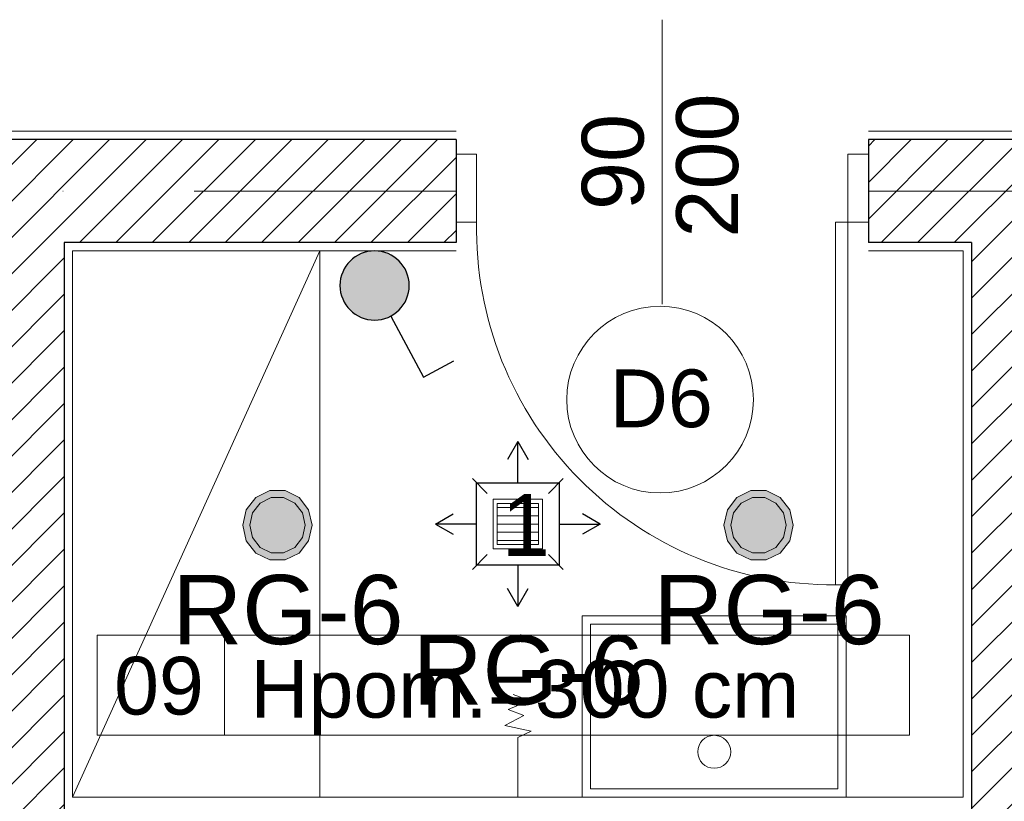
# Model space of a CAD drawing. Header units: metres. Extents: x -29 to 15534, y -4326 to 1447.
# Tile 25 of 48: x 11593 to 11832, y -1711 to -1522. Entities that reach past the tile are written whole.
import ezdxf
from ezdxf.enums import TextEntityAlignment as Align

# ---------------------------------------------------------------- set-up
doc = ezdxf.new("R2010")
doc.units = ezdxf.units.M
doc.header["$MEASUREMENT"] = 0
doc.linetypes.add('DASHDOT', pattern=[25.4, 12.7, -6.35, 0, -6.35])
for name, color, linetype, lineweight in [('#elektryczne', 7, 'Continuous', 20), ('0A_WYPOSAZENIE', 8, 'Continuous', 5), ('A_DRZWI', 8, 'Continuous', 5), ('A_HACZE', 8, 'Continuous', 5), ('A_OSIE', 8, 'Continuous', 13), ('A_OZACZENIE DRZWI', 8, 'Continuous', 13), ('A_OZNACZENIA OKIEN', 8, 'Continuous', 13), ('A_PROJEKTOWANE ŚCIANY MUROWANE NOŚNE', 8, 'Continuous', 30), ('A_TABELKI POM.', 8, 'Continuous', 20), ('A_TYNK', 8, 'Continuous', 5), ('A_WYMIARY WEWNETRZNE', 8, 'Continuous', 18), ('A_WYPOSAZENIE', 8, 'Continuous', 5), ('A_WYPOSAŻENIE SANITARNE', 8, 'Continuous', 5), ('EB_obwody', 8, 'Continuous', 13), ('EB_oprawy awaryjne', 40, 'Continuous', 30), ('EB_oświetlenie sprzęt', 1, 'Continuous', 30)]:
    doc.layers.add(name, color=color, linetype=linetype, lineweight=lineweight)
for name, color, linetype in [('rexp_Lum_Custom_Labels', 7, 'Continuous'), ('rexp_Lum_Labels', 7, 'Continuous'), ('rexp_Oprawy', 7, 'Continuous')]:
    doc.layers.add(name, color=color, linetype=linetype)
doc.styles.add('ARIAL', font='arial.ttf')
doc.styles.add('m1_romans', font='romans.shx', dxfattribs={"width": 0.8})
doc.styles.get("Standard").update_dxf_attribs({"font": 'txt.shx'})

# ---------------------------------------------------------------- blocks, each defined once
blk = doc.blocks.new('A$C2DA918A7')
at = {"layer": 'A_OZACZENIE DRZWI'}
blk.add_line((-34.51, 0), (34.51, 0), dxfattribs=at)
at = {"layer": 'A_OZACZENIE DRZWI', "ltscale": 0.1, "style": 'm1_romans', "width": 0.8}
blk.add_attdef('SZEROKOSC', text='', height=10, rotation=360, dxfattribs=at).set_placement((0, 0), align=Align.BOTTOM_CENTER)
blk.add_attdef('WYSOKOSC', text='', height=10, rotation=360, dxfattribs=at).set_placement((-0.85, -3.39), align=Align.TOP_CENTER)
blk = doc.blocks.new('A$Cc1116ad4')
at = {"layer": 'A_DRZWI', "color": 8, "ltscale": 2}
for points in [[(-9, 95), (-9, 90), (-25.5, 90), (-25.5, 95)], [(-113.5, 0), (-113.5, 3), (-25.5, 3), (-25.5, 0)], [(-9, 0), (-9, -5), (-25.5, -5), (-25.5, 0)]]:
    blk.add_lwpolyline(points, close=True, dxfattribs=at)
blk.add_arc((-27.16, 3.7), 86.32, 88.9011, 180.4638, dxfattribs=at)
blk = doc.blocks.new('A$C49442E40')
at = {"layer": '0A_WYPOSAZENIE'}
for points in [[(-31.93, -44.05), (9.91, -30.43), (-9.91, 30.43), (-51.74, 16.81)], [(-30.65, -41.53), (7.39, -29.15), (-11.19, 27.91), (-49.22, 15.52)]]:
    blk.add_lwpolyline(points, close=True, dxfattribs=at)
blk.add_circle((-10.46, -3.41), 4, dxfattribs=at)
blk = doc.blocks.new('kratka ściekowa')
at = {"layer": 'A_WYPOSAŻENIE SANITARNE'}
for p, q in [((-5, 4), (5, 4)), ((-5, 2), (5, 2)), ((-5, 0), (5, 0)), ((-5, -2), (5, -2)), ((-5, -4), (5, -4))]:
    blk.add_line(p, q, dxfattribs=at)
at = {"layer": 'A_WYPOSAŻENIE SANITARNE', "lineweight": 5}
for points in [[(-11, 11), (-7.41, 7.41)], [(11, 11), (7.41, 7.41)], [(-6, 6), (-6, -6), (6, -6), (6, 6), (-6, 6)], [(-11, -11), (-7.41, -7.41)], [(11, -11), (7.41, -7.41)]]:
    blk.add_lwpolyline(points, dxfattribs=at)
blk.add_lwpolyline([(-5, 5), (-5, -5), (5, -5), (5, 5)], close=True, dxfattribs=at)
blk = doc.blocks.new('podkład')
at = {"layer": 'A_HACZE'}
h = blk.add_hatch(dxfattribs=at)
h.set_pattern_fill('ANSI31', color=8, scale=50, angle=180, style=0)
h.set_pattern_definition([(225, (14464.78, -9e-13), (4.419417, -4.419417), [])])
h.paths.add_polyline_path([(11698.79, -1575.7), (11698.79, -1550.7), (11566.79, -1550.7), (11566.79, -1575.7), (11578.79, -1575.7), (11578.79, -1983.7), (11260.6, -1983.7), (11260.6, -2008.7), (11689.79, -2008.7), (11689.79, -1983.7), (11603.79, -1983.7), (11603.79, -1575.7)])
h.paths.add_polyline_path([(11914.6, -2008.7), (11914.6, -1983.7), (11848.79, -1983.7), (11848.79, -1574.84), (11936.61, -1575.26), (11936.6, -1551.14), (11798.79, -1550.7), (11798.79, -1575.7), (11823.79, -1575.7), (11823.79, -1983.7), (11801.79, -1983.7), (11801.79, -2008.7)])
h.paths.add_polyline_path([(12026.6, -1983.7), (12026.6, -2008.7), (12274.3, -2008.7), (12274.3, -1983.7), (12073.8, -1983.7), (12073.8, -1574.96), (12339.3, -1575.7), (12339.3, -1550.7), (12036.6, -1551.07), (12036.6, -1575.33), (12048.8, -1575.7), (12048.8, -1983.7)])
at = {"layer": 'A_OSIE', "color": 8, "linetype": 'DASHDOT', "ltscale": 5}
for p, q in [((11698.79, -1563.2), (10108.73, -1563.2)), ((14256.99, -1563.2), (11798.79, -1563.2))]:
    blk.add_line(p, q, dxfattribs=at)
at = {"layer": 'A_PROJEKTOWANE ŚCIANY MUROWANE NOŚNE', "color": 8}
for p, q in [((11698.79, -1550.7), (11566.79, -1550.7)), ((11698.79, -1550.7), (11698.79, -1575.7)), ((11936.6, -1550.7), (11798.79, -1550.7)), ((11798.79, -1550.7), (11798.79, -1575.7)), ((11603.79, -1575.7), (11603.79, -1613.69)), ((11603.79, -1575.7), (11603.79, -1983.7)), ((11698.79, -1575.7), (11603.79, -1575.7)), ((11823.79, -1575.7), (11798.79, -1575.7)), ((11823.79, -1575.7), (11823.79, -1983.7))]:
    blk.add_line(p, q, dxfattribs=at)
at = {"layer": 'A_TYNK', "color": 8}
for p, q in [((11566.79, -1548.7), (11698.79, -1548.7)), ((11798.79, -1548.7), (11936.6, -1548.7)), ((11698.79, -1577.7), (11605.79, -1577.7)), ((11821.79, -1577.7), (11798.79, -1577.7)), ((11821.79, -1710.2), (11605.79, -1710.2))]:
    blk.add_line(p, q, dxfattribs=at)
for points in [[(11605.79, -1577.7), (11605.79, -1710.2)], [(11821.79, -1710.2), (11821.79, -1577.7)]]:
    blk.add_lwpolyline(points, dxfattribs=at)
at = {"layer": 'A_WYMIARY WEWNETRZNE', "color": 8, "linetype": 'Continuous'}
blk.add_line((11642.62, -1670.91), (11642.62, -1695.13), dxfattribs=at)
blk.add_lwpolyline([(11611.75, -1695.13), (11611.75, -1670.91), (11808.73, -1670.91), (11808.73, -1695.13)], close=True, dxfattribs=at)
blk.add_circle((11748.27, -1613.78), 22.63, dxfattribs=at)
at = {"layer": 'A_WYPOSAZENIE', "color": 8}
blk.add_line((11665.79, -1577.7), (11605.79, -1710.2), dxfattribs=at)
blk.add_lwpolyline([(11665.79, -1710.2), (11605.79, -1710.2), (11605.79, -1577.7), (11665.79, -1577.7)], close=True, dxfattribs=at)
at = {"layer": 'A_WYPOSAŻENIE SANITARNE', "color": 8}
blk.add_lwpolyline([(11713.79, -1710.2), (11713.79, -1695.7), (11717.03, -1694.17), (11710.64, -1692.83), (11715.23, -1690.36), (11711.42, -1688.91), (11716.57, -1686.78), (11712.65, -1685.33)], dxfattribs=at)
at = {"layer": 'A_DRZWI', "color": 8, "rotation": 89.99996289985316}
blk.add_blockref('A$Cc1116ad4', (11793.79, -1545.21), dxfattribs=at)
at = {"layer": 'A_OZACZENIE DRZWI', "color": 8, "ltscale": 0.1}
ref = blk.add_blockref('A$C2DA918A7', (11748.79, -1556.15), dxfattribs=dict(at, rotation=90))
ref.add_attrib('WYSOKOSC', '200', dxfattribs={"ltscale": 0.1, "height": 15, "rotation": 90, "style": 'ARIAL'}).set_placement((11752.19, -1557), align=Align.TOP_CENTER)
ref.add_attrib('SZEROKOSC', '90', dxfattribs={"ltscale": 0.1, "height": 15, "rotation": 90, "style": 'ARIAL'}).set_placement((11748.79, -1556.15), align=Align.BOTTOM_CENTER)
at = {"layer": 'A_WYPOSAŻENIE SANITARNE', "color": 8}
for name, p, rotation in [('kratka ściekowa', (11713.79, -1643.95), 180), ('A$C49442E40', (11761.41, -1710.2), 251.9664888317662)]:
    blk.add_blockref(name, p, dxfattribs=dict(at, rotation=rotation))
at = {"layer": 'A_OZNACZENIA OKIEN', "color": 8, "lineweight": 13, "char_height": 14, "attachment_point": 8, "style": 'ARIAL'}
for s, insert in [('{\\fArial|b0|i0|c238|p34;D6}', (11748.56, -1620.67)), ('{\\fArial|b0|i0|c238|p34;Hpom.=300 cm}', (11715.47, -1695.13))]:
    blk.add_mtext(s, dxfattribs=dict(at, insert=insert))
at = {"layer": 'A_TABELKI POM.', "color": 8, "insert": (11637.63, -1690.35), "char_height": 14, "width": 190.1196, "attachment_point": 9, "style": 'ARIAL'}
blk.add_mtext('09', dxfattribs=at)
blk = doc.blocks.new('łącznik jednobiegunowy IP44')
at = {"layer": 'EB_oświetlenie sprzęt', "linetype": 'Continuous'}
h = blk.add_hatch(color=256, dxfattribs=at)
h.dxf.hatch_style = 1
h.paths.add_polyline_path([(-89925372.44, -54748361.95, 1), (-89925355.64, -54748361.95, 1)])
for p, q in [((-89925360.31, -54748354.43), (-89925352.85, -54748339.37)), ((-89925352.85, -54748339.37), (-89925345.32, -54748343.1))]:
    blk.add_line(p, q, dxfattribs=at)
blk.add_circle((-89925364.04, -54748361.95), 8.4, dxfattribs=at)
blk = doc.blocks.new('rexp_lib_l_53')
at = {"layer": 'rexp_Oprawy', "linetype": 'Continuous', "lineweight": 18, "true_color": 0xff0000}
blk.add_hatch(color=1, dxfattribs=at).paths.add_polyline_path([(8.4, 0), (7.57, 3.74), (5.24, 6.74), (1.87, 8.4), (-1.87, 8.4), (-5.24, 6.74), (-7.57, 3.74), (-8.4, 0), (-7.57, -3.74), (-5.24, -6.74), (-1.87, -8.4), (1.87, -8.4), (5.24, -6.74), (7.57, -3.74)])
at = {"layer": 'rexp_Oprawy', "color": 1, "linetype": 'Continuous', "lineweight": 18, "true_color": 0xff0000}
blk.add_lwpolyline([(8.4, 0), (7.57, 3.74), (5.24, 6.74), (1.87, 8.4), (-1.87, 8.4), (-5.24, 6.74), (-7.57, 3.74), (-8.4, 0), (-7.57, -3.74), (-5.24, -6.74), (-1.87, -8.4), (1.87, -8.4), (5.24, -6.74), (7.57, -3.74)], close=True, dxfattribs=at)
at = {"layer": 'rexp_Oprawy', "color": 7, "linetype": 'Continuous', "lineweight": 18}
blk.add_lwpolyline([(6.72, 0), (6.05, 2.99), (4.19, 5.39), (1.5, 6.72), (-1.5, 6.72), (-4.19, 5.39), (-6.05, 2.99), (-6.72, 0), (-6.05, -2.99), (-4.19, -5.39), (-1.5, -6.72), (1.5, -6.72), (4.19, -5.39), (6.05, -2.99)], close=True, dxfattribs=at)
at = {"layer": 'rexp_Lum_Custom_Labels', "color": 8, "linetype": 'Continuous', "lineweight": 18, "flags": 8}
blk.add_attdef('CustomLabel', (-8.4, -23.4), '', height=10, dxfattribs=at)
at = {"layer": 'rexp_Lum_Labels', "color": 8, "linetype": 'Continuous', "lineweight": 18, "flags": 8}
blk.add_attdef('Label', (10, 10), '', height=20, dxfattribs=at)
blk = doc.blocks.new('awaryjn 554523')
at = {"layer": 'EB_oprawy awaryjne', "linetype": 'Continuous'}
for p, q in [((-89934498.04, -54747673.9), (-89934500.54, -54747678.23)), ((-89934498.04, -54747683.9), (-89934498.04, -54747673.9)), ((-89934498.04, -54747673.9), (-89934495.54, -54747678.23)), ((-89934518.04, -54747693.9), (-89934513.71, -54747691.4)), ((-89934478.04, -54747693.9), (-89934482.37, -54747691.4)), ((-89934508.04, -54747693.9), (-89934518.04, -54747693.9)), ((-89934518.04, -54747693.9), (-89934513.71, -54747696.4)), ((-89934488.04, -54747693.9), (-89934478.04, -54747693.9)), ((-89934478.04, -54747693.9), (-89934482.37, -54747696.4)), ((-89934498.04, -54747703.9), (-89934498.04, -54747713.9)), ((-89934498.04, -54747713.9), (-89934500.54, -54747709.57)), ((-89934498.04, -54747713.9), (-89934495.54, -54747709.57))]:
    blk.add_line(p, q, dxfattribs=at)
blk.add_lwpolyline([(-89934508.04, -54747683.9), (-89934488.04, -54747683.9), (-89934488.04, -54747703.9), (-89934508.04, -54747703.9), (-89934508.04, -54747683.9)], dxfattribs=at)
at = {"layer": 'EB_oprawy awaryjne', "linetype": 'Continuous', "insert": (-89934501.96, -54747686.65), "char_height": 15, "attachment_point": 1, "style": 'ARIAL'}
blk.add_mtext_dynamic_manual_height_columns('1', width=397.3306, gutter_width=1, heights=[0], dxfattribs=at)

msp = doc.modelspace()

# ---------------------------------------------------------------- block references
at = {"layer": '#elektryczne', "color": 8, "linetype": 'Continuous', "lineweight": 18}
msp.add_blockref('podkład', (0, 0), dxfattribs=at)
at = {"layer": 'EB_oprawy awaryjne', "linetype": 'Continuous'}
msp.add_blockref('awaryjn 554523', (89946211.82, 54746049.95), dxfattribs=at)
at = {"layer": 'EB_oświetlenie sprzęt', "linetype": 'Continuous', "xscale": -1, "rotation": 181.6648015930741}
msp.add_blockref('łącznik jednobiegunowy IP44', (91489644.56, -52114310.63), dxfattribs=at)
at = {"layer": 'rexp_Oprawy', "color": 8, "linetype": 'Continuous', "lineweight": 18}
for p in [(11655.48, -1644.25), (11772.17, -1644.25)]:
    msp.add_blockref('rexp_lib_l_53', p, dxfattribs=at)

# ---------------------------------------------------------------- texts
at = {"layer": 'EB_obwody', "color": 5, "style": 'ARIAL'}
for p in [(11629.98, -1673.1, -523), (11746.67, -1673.1, -523), (11688.28, -1687.79, -523)]:
    msp.add_text('RG-6', height=16.8, rotation=0, dxfattribs=at).set_placement(p)

doc.saveas('drawing.dxf')
